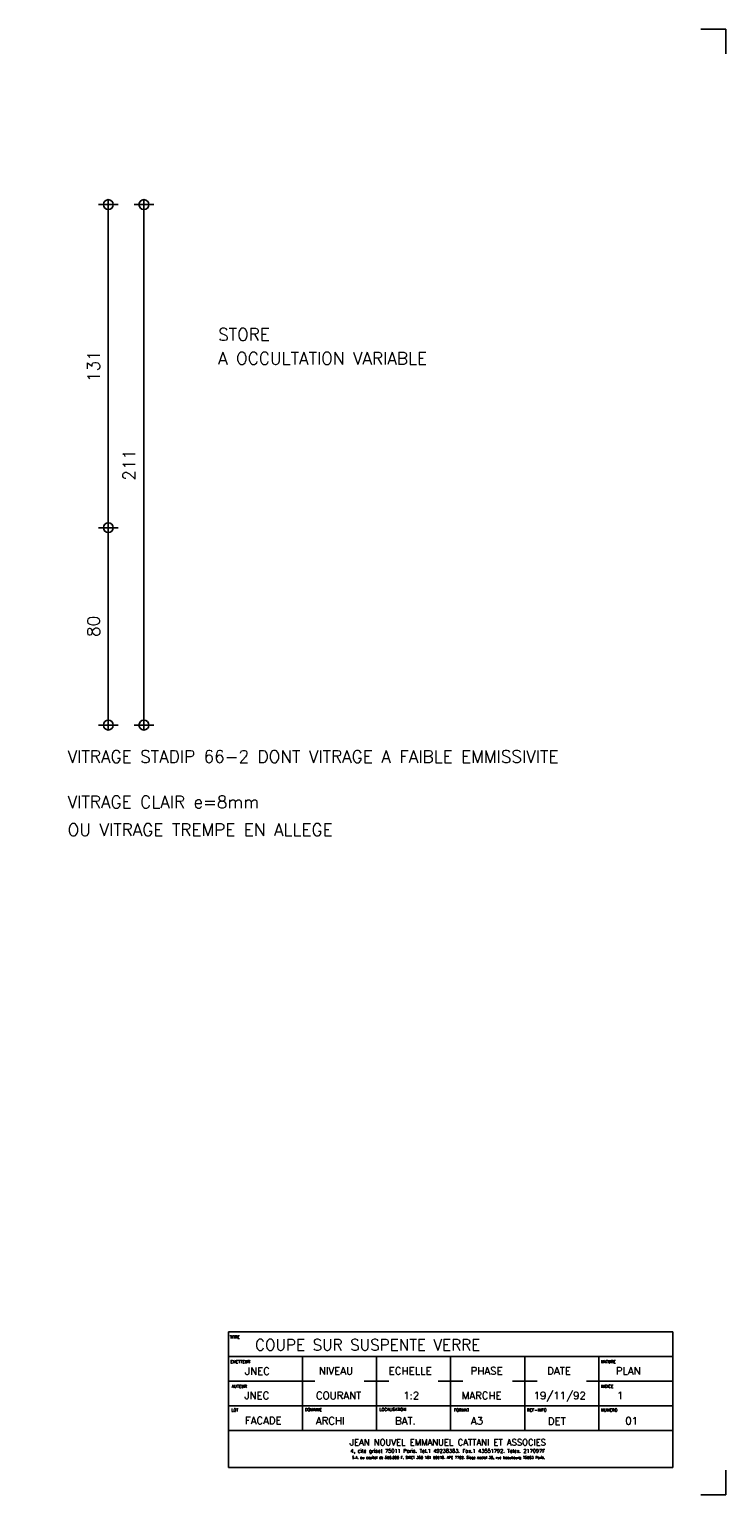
# Model space of a CAD drawing. Header units: metres. Extents: x 1.196 to 2.036, y 1.314 to 1.908.
# Tile 3 of 3: x 1.754 to 2.036, y 1.314 to 1.908. Entities that reach past the tile are written whole.
import ezdxf
from ezdxf.enums import TextEntityAlignment as Align

# ---------------------------------------------------------------- set-up
doc = ezdxf.new("R2010")
doc.units = ezdxf.units.M
doc.header["$LTSCALE"] = 0.01
doc.header["$MEASUREMENT"] = 0
doc.layers.get('0').update_dxf_attribs({"linetype": 'CONTINUOUS'})
doc.layers.get('DEFPOINTS').update_dxf_attribs({"linetype": 'CONTINUOUS'})
for name, color, linetype in [('A-CARTV', 7, 'CONTINUOUS'), ('A-COT1', 1, 'CONTINUOUS'), ('A-TEXT2', 4, 'CONTINUOUS')]:
    doc.layers.add(name, color=color, linetype=linetype)
doc.styles.add('ROMANS', font='romans')
doc.dimstyles.new('SPOT', dxfattribs={"dimscale": 0.002, "dimtxt": 2.5, "dimasz": 0.1, "dimexe": 0.5, "dimexo": 4, "dimgap": 0.09, "dimtad": 0, "dimdec": 0, "dimlfac": 1000, "dimzin": 0, "dimdsep": 46, "dimtxsty": 'ROMANS', "dimblk": 'C', "dimsah": 1, "dimcen": 0.1, "dimse1": 1, "dimse2": 1, "dimclrt": 7, "dimadec": 0, "dimazin": 0, "dimtfac": 1, "dimtdec": 0, "dimtix": 1, "dimtmove": 2, "dimatfit": 3, "dimldrblk": 'C', "dimfxl": 1, "dimtvp": 1.2, "dimtolj": 1, "dimtzin": 0, "dimarcsym": 0})

# ---------------------------------------------------------------- blocks, each defined once
blk = doc.blocks.new('CA3200')
for p, q in [((83, 59.4), (84, 59.4)), ((84, 58.4), (84, 59.4)), ((84, 0), (84, 1)), ((83, 0), (84, 0))]:
    blk.add_line(p, q)
blk = doc.blocks.new('C')
for p, q in [((-10, 0), (10, 0)), ((0, 20), (0, -20))]:
    blk.add_line(p, q)
at = {"color": 11}
blk.add_circle((0, 0), 10, dxfattribs=at)
blk = doc.blocks.new('*D6')
at = {"color": 0, "linetype": 'ByBlock', "transparency": 16777216}
blk.add_line((1.80017, 1.62621), (1.80017, 1.83681), dxfattribs=at)
at = {"layer": 'DEFPOINTS', "color": 0, "linetype": 'ByBlock', "transparency": 16777216}
for p in [(1.72972, 1.83701), (1.80017, 1.83701), (1.72972, 1.62601)]:
    blk.add_point(p, dxfattribs=at)
at = {"color": 0, "linetype": 'ByBlock', "transparency": 16777216, "xscale": 0.0002, "yscale": 0.0002, "zscale": 0.0002}
for p, rotation in [((1.80017, 1.83701), 90), ((1.80017, 1.62601), 270)]:
    blk.add_blockref('C', p, dxfattribs=dict(at, rotation=rotation))
at = {"color": 7, "linetype": 'ByBlock', "transparency": 16777216, "style": 'ROMANS'}
blk.add_text('211', height=0.005, rotation=90, dxfattribs=at).set_placement((1.79417, 1.73151), align=Align.MIDDLE_CENTER)
blk = doc.blocks.new('*D7')
at = {"color": 0, "linetype": 'ByBlock', "transparency": 16777216}
blk.add_line((1.78575, 1.70621), (1.78575, 1.83681), dxfattribs=at)
at = {"layer": 'DEFPOINTS', "color": 0, "linetype": 'ByBlock', "transparency": 16777216}
for p in [(1.72896, 1.83701), (1.78575, 1.83701), (1.72896, 1.70601)]:
    blk.add_point(p, dxfattribs=at)
at = {"color": 0, "linetype": 'ByBlock', "transparency": 16777216, "xscale": 0.0002, "yscale": 0.0002, "zscale": 0.0002}
for p, rotation in [((1.78575, 1.83701), 90), ((1.78575, 1.70601), 270)]:
    blk.add_blockref('C', p, dxfattribs=dict(at, rotation=rotation))
at = {"color": 7, "linetype": 'ByBlock', "transparency": 16777216, "style": 'ROMANS'}
blk.add_text('131', height=0.005, rotation=90, dxfattribs=at).set_placement((1.77975, 1.77151), align=Align.MIDDLE_CENTER)
blk = doc.blocks.new('CARTDET')
at = {"layer": 'A-CARTV'}
for p, q in [((-0.19094, 0.06542), (-0.19094, 0.01042)), ((-0.01094, 0.06542), (-0.01094, 0.01042)), ((-0.19094, 0.05542), (-0.01094, 0.05542)), ((-0.16094, 0.02542), (-0.16094, 0.05542)), ((-0.13094, 0.02542), (-0.13094, 0.05542)), ((-0.10094, 0.02542), (-0.10094, 0.05542)), ((-0.07094, 0.02542), (-0.07094, 0.05542)), ((-0.04094, 0.02542), (-0.04094, 0.05542)), ((-0.19094, 0.04542), (-0.15594, 0.04542)), ((-0.13594, 0.04542), (-0.12594, 0.04542)), ((-0.10594, 0.04542), (-0.09594, 0.04542)), ((-0.07594, 0.04542), (-0.06594, 0.04542)), ((-0.04594, 0.04542), (-0.01094, 0.04542)), ((-0.19094, 0.03542), (-0.01094, 0.03542)), ((-0.19094, 0.01042), (-0.01094, 0.01042))]:
    blk.add_line(p, q, dxfattribs=at)
at = {"layer": 'A-CARTV', "color": 10}
for p, q in [((-0.19094, 0.06542), (-0.01094, 0.06542)), ((-0.19094, 0.02542), (-0.01094, 0.02542))]:
    blk.add_line(p, q, dxfattribs=at)
at = {"layer": 'A-CARTV', "color": 10, "style": 'ROMANS'}
for s, p in [(' TITRE', (-0.1913, 0.06275)), ('EMETTEUR', (-0.19025, 0.05275)), ('NATURE', (-0.04006, 0.05275)), ('AUTEUR', (-0.18962, 0.04275)), ('INDICE', (-0.04007, 0.04275)), ('LOT', (-0.18981, 0.0331)), ('DOMAINE', (-0.16, 0.03327)), ('LOCALISATION', (-0.1298, 0.03333)), ('FORMAT', (-0.09962, 0.0331)), ('REF-INFO', (-0.07, 0.0331)), ('NUMERO', (-0.04005, 0.0331))]:
    blk.add_text(s, height=0.0012, dxfattribs=at).set_placement(p)
at = {"layer": 'A-CARTV', "color": 8, "style": 'ROMANS'}
for s, p in [('NIVEAU', (-0.1544, 0.04805)), ('ECHELLE', (-0.12606, 0.04805)), ('PHASE', (-0.09289, 0.04805)), ('DATE', (-0.06184, 0.04805))]:
    blk.add_text(s, height=0.003041, dxfattribs=at).set_placement(p)
blk.add_text('JEAN NOUVEL EMMANUEL CATTANI ET ASSOCIES', height=0.0025, dxfattribs=at).set_placement((-0.10207, 0.01939), align=Align.CENTER)
at = {"layer": 'A-CARTV', "color": 10, "style": 'ROMANS'}
blk.add_text('4, cite griset 75011 Paris. Tel.1 49238383. Fax.1 43551792. Telex. 217097F', height=0.0014807, dxfattribs=at).set_placement((-0.10213, 0.01642), align=Align.CENTER)
at = {"layer": 'A-CARTV', "color": 7, "style": 'ROMANS'}
blk.add_text('S.A. au capital de 500.000 F. SIRET 350 181 00018. APE 7702. Siege social 30, rue beaubourg 75003 Paris.', height=0.00103113, dxfattribs=at).set_placement((-0.1018, 0.01393), align=Align.CENTER)
at = {"layer": 'A-CARTV', "color": 8, "style": 'ROMANS'}
for tag, p, height in [('TITRE', (-0.18021, 0.05788), 0.0045), ('NO', (-0.03017, 0.02784), 0.00301)]:
    blk.add_attdef(tag, p, '', height=height, dxfattribs=at)
at = {"layer": 'A-CARTV', "color": 7, "style": 'ROMANS'}
for tag, p in [('EMETTEUR', (-0.18645, 0.04805)), ('NATURE', (-0.03403, 0.04805)), ('AUTEUR', (-0.18449, 0.03805)), ('NIVEAU', (-0.15445, 0.03805)), ('ECHELLE', (-0.12608, 0.03805)), ('PHASE', (-0.0928, 0.03805)), ('DATE', (-0.06157, 0.03805)), ('INDICE', (-0.0336, 0.03805)), ('LOT', (-0.18094, 0.02784)), ('DOMAINE', (-0.15555, 0.02784)), ('LOCAL', (-0.12347, 0.02784)), ('FORMAT', (-0.09274, 0.02784)), ('CAO', (-0.06236, 0.02784))]:
    blk.add_attdef(tag, p, '', height=0.00301, dxfattribs=at)
blk = doc.blocks.new('*D5')
at = {"color": 0, "linetype": 'ByBlock', "transparency": 16777216}
blk.add_line((1.78575, 1.62621), (1.78575, 1.70581), dxfattribs=at)
at = {"layer": 'DEFPOINTS', "color": 0, "linetype": 'ByBlock', "transparency": 16777216}
for p in [(1.72896, 1.70601), (1.78575, 1.70601), (1.72896, 1.62601)]:
    blk.add_point(p, dxfattribs=at)
at = {"color": 0, "linetype": 'ByBlock', "transparency": 16777216, "xscale": 0.0002, "yscale": 0.0002, "zscale": 0.0002}
for p, rotation in [((1.78575, 1.70601), 90), ((1.78575, 1.62601), 270)]:
    blk.add_blockref('C', p, dxfattribs=dict(at, rotation=rotation))
at = {"color": 7, "linetype": 'ByBlock', "transparency": 16777216, "style": 'ROMANS'}
blk.add_text('80', height=0.005, rotation=90, dxfattribs=at).set_placement((1.77975, 1.66601), align=Align.MIDDLE_CENTER)

msp = doc.modelspace()

# ---------------------------------------------------------------- block references
at = {"xscale": 0.01, "yscale": 0.01, "zscale": 0.01}
msp.add_blockref('CA3200', (1.19591, 1.31405), dxfattribs=at)
at = {"layer": 'A-COT1'}
ref = msp.add_blockref('CARTDET', (2.02541, 1.31466), dxfattribs=at)
ref.add_attrib('DATE', '19/11/92', (1.95809, 1.35271), dxfattribs={"layer": 'A-CARTV', "color": 7, "height": 0.003008, "style": 'ROMANS'})
ref.add_attrib('PHASE', 'MARCHE', (1.92895, 1.35271), dxfattribs={"layer": 'A-CARTV', "color": 7, "height": 0.003008, "style": 'ROMANS'})
ref.add_attrib('ECHELLE', '1:2', (1.90527, 1.35271), dxfattribs={"layer": 'A-CARTV', "color": 7, "height": 0.003008, "style": 'ROMANS'})
ref.add_attrib('NIVEAU', 'COURANT', (1.86991, 1.35271), dxfattribs={"layer": 'A-CARTV', "color": 7, "height": 0.003008, "style": 'ROMANS'})
ref.add_attrib('NATURE', 'PLAN', (1.99139, 1.36271), dxfattribs={"layer": 'A-CARTV', "color": 7, "height": 0.003008, "style": 'ROMANS'})
ref.add_attrib('INDICE', '1', (1.99181, 1.35271), dxfattribs={"layer": 'A-CARTV', "color": 7, "height": 0.00301, "style": 'ROMANS'})
ref.add_attrib('NO', '01', (1.99525, 1.3425), dxfattribs={"layer": 'A-CARTV', "color": 8, "height": 0.003008, "style": 'ROMANS'})
ref.add_attrib('CAO', 'DET', (1.96385, 1.34235), dxfattribs={"layer": 'A-CARTV', "color": 7, "height": 0.003008, "style": 'ROMANS'})
ref.add_attrib('FORMAT', 'A3', (1.93267, 1.3425), dxfattribs={"layer": 'A-CARTV', "color": 7, "height": 0.003008, "style": 'ROMANS'})
ref.add_attrib('LOCAL', 'BAT.', (1.90194, 1.3425), dxfattribs={"layer": 'A-CARTV', "color": 7, "height": 0.003008, "style": 'ROMANS'})
ref.add_attrib('DOMAINE', 'ARCHI', (1.86986, 1.3425), dxfattribs={"layer": 'A-CARTV', "color": 7, "height": 0.003008, "style": 'ROMANS'})
ref.add_attrib('LOT', 'FACADE', (1.84114, 1.34263), dxfattribs={"layer": 'A-CARTV', "color": 7, "height": 0.003008, "style": 'ROMANS'})
ref.add_attrib('AUTEUR', 'JNEC', (1.84092, 1.35271), dxfattribs={"layer": 'A-CARTV', "color": 7, "height": 0.003008, "style": 'ROMANS'})
ref.add_attrib('EMETTEUR', 'JNEC', (1.84114, 1.36262), dxfattribs={"layer": 'A-CARTV', "color": 7, "height": 0.003008, "style": 'ROMANS'})
ref.add_attrib('TITRE', 'COUPE SUR SUSPENTE VERRE', (1.8452, 1.37254), dxfattribs={"layer": 'A-CARTV', "color": 8, "height": 0.0045, "style": 'ROMANS'})

# ---------------------------------------------------------------- texts
at = {"layer": 'A-TEXT2', "style": 'ROMANS'}
for s, p in [('STORE', (1.83023, 1.78185)), ('A OCCULTATION VARIABLE', (1.83023, 1.77218)), ('VITRAGE STADIP 66-2 DONT VITRAGE A FAIBLE EMMISSIVITE', (1.76928, 1.61076)), ('VITRAGE CLAIR e=8mm', (1.76928, 1.59236)), ('OU VITRAGE TREMPE EN ALLEGE', (1.76928, 1.58106))]:
    msp.add_text(s, height=0.005, dxfattribs=at).set_placement(p)

# ---------------------------------------------------------------- dimensions: what is measured, and where the dimension line sits
at = {"layer": 'A-COT1'}
for base, p1, p2, picture, middle in [((1.78575, 1.83701), (1.72896, 1.70601), (1.72896, 1.83701), '*D7', (1.77975, 1.77151)), ((1.80017, 1.83701), (1.72972, 1.62601), (1.72972, 1.83701), '*D6', (1.79417, 1.73151)), ((1.78575, 1.70601), (1.72896, 1.62601), (1.72896, 1.70601), '*D5', (1.77975, 1.66601))]:
    dim = msp.add_linear_dim(base=base, p1=p1, p2=p2, angle=90, dimstyle='SPOT', dxfattribs=at)
    dim.commit()
    dim.dimension.update_dxf_attribs({"geometry": picture, "text_midpoint": middle})

doc.saveas('drawing.dxf')
